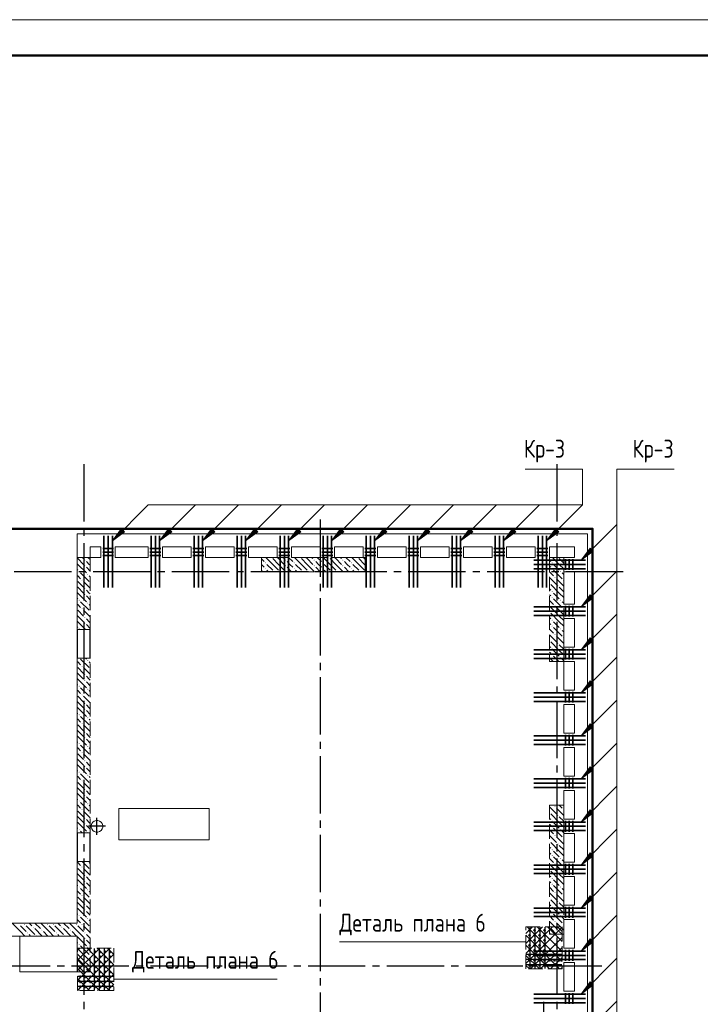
# Model space of a CAD drawing. Header units: millimetres. Extents: x 0 to 61017, y 0 to 42000.
# Tile 16 of 16: x 41787 to 51284, y 28267 to 42000. Entities that reach past the tile are written whole.
import ezdxf

# ---------------------------------------------------------------- set-up
doc = ezdxf.new("R2010")
doc.units = ezdxf.units.MM
doc.linetypes.add('______2', pattern=[270, 200, -70])
doc.linetypes.add('______5', pattern=[1100, 800, -100, 100, -100])
for name, color, linetype, lineweight, true_color in [('S1 Стержни арматуры фон', 7, '______2', 13, 0xa0a0a0), ('Вспомогательная арматура', 7, 'Continuous', 18, 0x656565), ('Поперечная арматура', 7, 'Continuous', 18, 0x5a2814), ('Поперечное армирование AW фон', 7, '______2', 13, 0xa0a0a0)]:
    doc.layers.add(name, color=color, linetype=linetype, lineweight=lineweight, true_color=true_color)
for name, color, linetype, lineweight in [('Standard', 7, 'Continuous', 25), ('ЖБ Перекрытие верхний уровень', 7, 'Continuous', 35), ('ЖБ Пилон', 7, 'Continuous', 35), ('ЖБ Стена верхний уровень', 7, 'Continuous', 35), ('Макрос окна_ макрос двери', 7, 'Continuous', 18), ('Оси', 40, '______5', 18), ('Позиционная метка номер позиции', 7, 'Continuous', 13), ('Примечания', 7, 'Continuous', 25)]:
    doc.layers.add(name, color=color, linetype=linetype, lineweight=lineweight)
doc.styles.add('GOST 2.304-81', font='txt')

msp = doc.modelspace()

# ---------------------------------------------------------------- hatches: boundary and pattern name
at = {"layer": 'ЖБ Пилон', "linetype": 'Continuous', "lineweight": 18, "transparency": 33554687}
for points in [[(45300, 34500), (45297, 34497), (45294, 34500)], [(45490, 34463), (45497, 34470), (45503, 34463), (45497, 34457)], [(45700, 34500), (45697, 34497), (45694, 34500)], [(45890, 34463), (45897, 34470), (45903, 34463), (45897, 34457)], [(46100, 34500), (46097, 34497), (46094, 34500)], [(46290, 34463), (46297, 34470), (46303, 34463), (46297, 34457)], [(46500, 34500), (46497, 34497), (46494, 34500)], [(49300, 34500), (49297, 34497), (49294, 34500)], [(45210, 34423), (45217, 34430), (45223, 34423), (45217, 34417)], [(45210, 34343), (45217, 34350), (45223, 34343), (45217, 34337)], [(45490, 34383), (45497, 34390), (45503, 34383), (45497, 34377)], [(45610, 34423), (45617, 34430), (45623, 34423), (45617, 34417)], [(45610, 34343), (45617, 34350), (45623, 34343), (45617, 34337)], [(45890, 34383), (45897, 34390), (45903, 34383), (45897, 34377)], [(46010, 34423), (46017, 34430), (46023, 34423), (46017, 34417)], [(46010, 34343), (46017, 34350), (46023, 34343), (46017, 34337)], [(46290, 34383), (46297, 34390), (46303, 34383), (46297, 34377)], [(46410, 34423), (46417, 34430), (46423, 34423), (46417, 34417)], [(46410, 34343), (46417, 34350), (46423, 34343), (46417, 34337)], [(49210, 34423), (49217, 34430), (49223, 34423), (49217, 34417)], [(49210, 34343), (49217, 34350), (49223, 34343), (49217, 34337)], [(45330, 34303), (45337, 34310), (45343, 34303), (45340, 34300), (45334, 34300)], [(45410, 34303), (45417, 34310), (45423, 34303), (45420, 34300), (45414, 34300)], [(45730, 34303), (45737, 34310), (45743, 34303), (45740, 34300), (45734, 34300)], [(45810, 34303), (45817, 34310), (45823, 34303), (45820, 34300), (45814, 34300)], [(46130, 34303), (46137, 34310), (46143, 34303), (46140, 34300), (46134, 34300)], [(46210, 34303), (46217, 34310), (46223, 34303), (46220, 34300), (46214, 34300)], [(46530, 34303), (46537, 34310), (46543, 34303), (46540, 34300), (46534, 34300)], [(49250, 34223), (49257, 34230), (49263, 34223), (49257, 34217)], [(49330, 34303), (49337, 34310), (49343, 34303), (49337, 34297)], [(49180, 34147), (49183, 34143), (49180, 34140)], [(49290, 34103), (49297, 34110), (49303, 34103), (49297, 34097)], [(49370, 34183), (49377, 34190), (49380, 34187), (49380, 34180), (49377, 34177)], [(49210, 34023), (49217, 34030), (49223, 34023), (49217, 34017)], [(49210, 33943), (49217, 33950), (49223, 33943), (49217, 33937)], [(49250, 33823), (49257, 33830), (49263, 33823), (49257, 33817)], [(49330, 33903), (49337, 33910), (49343, 33903), (49337, 33897)], [(49370, 33783), (49377, 33790), (49380, 33787), (49380, 33780), (49377, 33777)], [(49180, 33747), (49183, 33743), (49180, 33740)], [(49290, 33703), (49297, 33710), (49303, 33703), (49297, 33697)], [(49210, 33623), (49217, 33630), (49223, 33623), (49217, 33617)], [(49210, 33543), (49217, 33550), (49223, 33543), (49217, 33537)], [(49330, 33503), (49337, 33510), (49343, 33503), (49337, 33497)], [(49250, 33423), (49257, 33430), (49263, 33423), (49257, 33417)], [(49370, 33383), (49377, 33390), (49380, 33387), (49380, 33380), (49377, 33377)], [(49180, 33347), (49183, 33343), (49180, 33340)], [(49290, 33303), (49297, 33310), (49303, 33303), (49297, 33297)], [(49210, 33223), (49217, 33230), (49223, 33223), (49217, 33217)], [(49210, 33143), (49217, 33150), (49223, 33143), (49217, 33137)], [(49330, 33103), (49337, 33110), (49343, 33103), (49337, 33097)], [(49180, 30947), (49183, 30943), (49180, 30940)], [(49250, 31023), (49257, 31030), (49263, 31023), (49257, 31017)], [(49290, 30903), (49297, 30910), (49303, 30903), (49297, 30897)], [(49370, 30983), (49377, 30990), (49380, 30987), (49380, 30980), (49377, 30977)], [(49210, 30823), (49217, 30830), (49223, 30823), (49217, 30817)], [(49210, 30743), (49217, 30750), (49223, 30743), (49217, 30737)], [(49250, 30623), (49257, 30630), (49263, 30623), (49257, 30617)], [(49330, 30703), (49337, 30710), (49343, 30703), (49337, 30697)], [(49180, 30547), (49183, 30543), (49180, 30540)], [(49290, 30503), (49297, 30510), (49303, 30503), (49297, 30497)], [(49370, 30583), (49377, 30590), (49380, 30587), (49380, 30580), (49377, 30577)], [(49210, 30423), (49217, 30430), (49223, 30423), (49217, 30417)], [(49210, 30343), (49217, 30350), (49223, 30343), (49217, 30337)], [(49250, 30223), (49257, 30230), (49263, 30223), (49257, 30217)], [(49330, 30303), (49337, 30310), (49343, 30303), (49337, 30297)], [(49180, 30147), (49183, 30143), (49180, 30140)], [(49290, 30103), (49297, 30110), (49303, 30103), (49297, 30097)], [(49370, 30183), (49377, 30190), (49380, 30187), (49380, 30180), (49377, 30177)], [(49210, 30023), (49217, 30030), (49223, 30023), (49217, 30017)], [(49210, 29943), (49217, 29950), (49223, 29943), (49217, 29937)], [(49250, 29823), (49257, 29830), (49263, 29823), (49257, 29817)], [(49330, 29903), (49337, 29910), (49343, 29903), (49337, 29897)], [(49180, 29747), (49183, 29743), (49180, 29740)], [(49290, 29703), (49297, 29710), (49303, 29703), (49297, 29697)], [(49370, 29783), (49377, 29790), (49380, 29787), (49380, 29780), (49377, 29777)], [(49210, 29623), (49217, 29630), (49223, 29623), (49217, 29617)], [(49210, 29543), (49217, 29550), (49223, 29543), (49217, 29537)], [(49250, 29423), (49257, 29430), (49263, 29423), (49257, 29417)], [(49330, 29503), (49337, 29510), (49343, 29503), (49337, 29497)], [(49370, 29383), (49377, 29390), (49380, 29387), (49380, 29380), (49377, 29377)], [(49180, 29347), (49183, 29343), (49180, 29340)], [(49290, 29303), (49297, 29310), (49303, 29303), (49297, 29297)]]:
    msp.add_hatch(color=7, dxfattribs=at).paths.add_polyline_path(points, flags=16)
at = {"layer": 'ЖБ Стена верхний уровень', "linetype": 'Continuous', "lineweight": 18, "transparency": 33554687}
for points in [[(42690, 34463), (42697, 34470), (42703, 34463), (42697, 34457)], [(42690, 34383), (42697, 34390), (42703, 34383), (42697, 34377)], [(42610, 34303), (42617, 34310), (42623, 34303), (42617, 34297)], [(42730, 34263), (42737, 34270), (42743, 34263), (42737, 34257)], [(42650, 34183), (42657, 34190), (42663, 34183), (42657, 34177)], [(42690, 34063), (42697, 34070), (42703, 34063), (42697, 34057)], [(42690, 33983), (42697, 33990), (42703, 33983), (42697, 33977)], [(42610, 33903), (42617, 33910), (42623, 33903), (42617, 33897)], [(42650, 33783), (42657, 33790), (42663, 33783), (42657, 33777)], [(42730, 33863), (42737, 33870), (42743, 33863), (42737, 33857)], [(42690, 33663), (42697, 33670), (42703, 33663), (42697, 33657)], [(42610, 33503), (42617, 33510), (42623, 33503), (42617, 33497)], [(42690, 33583), (42697, 33590), (42703, 33583), (42697, 33577)], [(42650, 32983), (42657, 32990), (42663, 32983), (42657, 32977)], [(42730, 33063), (42737, 33070), (42743, 33063), (42737, 33057)], [(42690, 32863), (42697, 32870), (42703, 32863), (42697, 32857)], [(42610, 32703), (42617, 32710), (42623, 32703), (42617, 32697)], [(42690, 32783), (42697, 32790), (42703, 32783), (42697, 32777)], [(42650, 32583), (42657, 32590), (42663, 32583), (42657, 32577)], [(42730, 32663), (42737, 32670), (42743, 32663), (42737, 32657)], [(42690, 32463), (42697, 32470), (42703, 32463), (42697, 32457)], [(42610, 32303), (42617, 32310), (42623, 32303), (42617, 32297)], [(42690, 32383), (42697, 32390), (42703, 32383), (42697, 32377)], [(42650, 32183), (42657, 32190), (42663, 32183), (42657, 32177)], [(42730, 32263), (42737, 32270), (42743, 32263), (42737, 32257)], [(42690, 32063), (42697, 32070), (42703, 32063), (42697, 32057)], [(42610, 31903), (42617, 31910), (42623, 31903), (42617, 31897)], [(42690, 31983), (42697, 31990), (42703, 31983), (42697, 31977)], [(42730, 31863), (42737, 31870), (42743, 31863), (42737, 31857)], [(42650, 31783), (42657, 31790), (42663, 31783), (42657, 31777)], [(42690, 31663), (42697, 31670), (42703, 31663), (42697, 31657)], [(42690, 31583), (42697, 31590), (42703, 31583), (42697, 31577)], [(42610, 31503), (42617, 31510), (42623, 31503), (42617, 31497)], [(42730, 31463), (42737, 31470), (42743, 31463), (42737, 31457)], [(42650, 31383), (42657, 31390), (42663, 31383), (42657, 31377)], [(42690, 31263), (42697, 31270), (42703, 31263), (42697, 31257)], [(42690, 31183), (42697, 31190), (42703, 31183), (42697, 31177)], [(42610, 31103), (42617, 31110), (42623, 31103), (42617, 31097)], [(42730, 31063), (42737, 31070), (42743, 31063), (42737, 31057)], [(42650, 30983), (42657, 30990), (42663, 30983), (42657, 30977)], [(42690, 30863), (42697, 30870), (42703, 30863), (42697, 30857)], [(42690, 30783), (42697, 30790), (42703, 30783), (42697, 30777)], [(42610, 30703), (42617, 30710), (42623, 30703), (42617, 30697)], [(42730, 30663), (42737, 30670), (42743, 30663), (42740, 30660), (42734, 30660)], [(42740, 30260), (42737, 30257), (42734, 30260)], [(42650, 30183), (42657, 30190), (42663, 30183), (42657, 30177)], [(42690, 30063), (42697, 30070), (42703, 30063), (42697, 30057)], [(42690, 29983), (42697, 29990), (42703, 29983), (42697, 29977)], [(42610, 29903), (42617, 29910), (42623, 29903), (42617, 29897)], [(42730, 29863), (42737, 29870), (42743, 29863), (42737, 29857)], [(42650, 29783), (42657, 29790), (42663, 29783), (42657, 29777)], [(42690, 29663), (42697, 29670), (42703, 29663), (42697, 29657)], [(42690, 29583), (42697, 29590), (42703, 29583), (42697, 29577)], [(41850, 29383), (41857, 29390), (41863, 29383), (41857, 29377)], [(42170, 29383), (42177, 29390), (42183, 29383), (42177, 29377)], [(42250, 29383), (42257, 29390), (42263, 29383), (42257, 29377)], [(42570, 29383), (42577, 29390), (42583, 29383), (42577, 29377)], [(42610, 29503), (42617, 29510), (42623, 29503), (42617, 29497)], [(42650, 29383), (42657, 29390), (42663, 29383), (42657, 29377)], [(42730, 29463), (42737, 29470), (42743, 29463), (42737, 29457)], [(41890, 29263), (41897, 29270), (41903, 29263), (41897, 29257)], [(41970, 29343), (41977, 29350), (41983, 29343), (41977, 29337)], [(42090, 29303), (42097, 29310), (42103, 29303), (42097, 29297)], [(42290, 29263), (42297, 29270), (42303, 29263), (42297, 29257)], [(42370, 29343), (42377, 29350), (42383, 29343), (42377, 29337)], [(42490, 29303), (42497, 29310), (42503, 29303), (42497, 29297)], [(42690, 29263), (42697, 29270), (42703, 29263), (42697, 29257)], [(42010, 29223), (42017, 29230), (42023, 29223), (42020, 29220), (42014, 29220)], [(42410, 29223), (42417, 29230), (42423, 29223), (42420, 29220), (42414, 29220)], [(42690, 29183), (42697, 29190), (42703, 29183), (42697, 29177)], [(42610, 29103), (42617, 29110), (42623, 29103), (42617, 29097)], [(42650, 28983), (42657, 28990), (42663, 28983), (42657, 28977)], [(42730, 29063), (42737, 29070), (42743, 29063), (42737, 29057)], [(42690, 28863), (42697, 28870), (42703, 28863), (42697, 28857)], [(42690, 28783), (42697, 28790), (42703, 28783), (42697, 28777)]]:
    msp.add_hatch(color=7, dxfattribs=at).paths.add_polyline_path(points, flags=16)
at = {"layer": 'Позиционная метка номер позиции', "linetype": 'Continuous', "lineweight": 13, "transparency": 33554687}
for points in [[(43250, 34859), (43080, 34732), (43207, 34902)], [(43250, 34859), (43080, 34732), (43207, 34902)], [(43910, 34859), (43740, 34732), (43867, 34902)], [(44510, 34859), (44340, 34732), (44467, 34902)], [(45110, 34859), (44940, 34732), (45067, 34902)], [(45710, 34859), (45540, 34732), (45667, 34902)], [(46310, 34859), (46140, 34732), (46267, 34902)], [(46910, 34859), (46740, 34732), (46867, 34902)], [(47510, 34859), (47340, 34732), (47467, 34902)], [(48110, 34859), (47940, 34732), (48067, 34902)], [(48710, 34859), (48540, 34732), (48667, 34902)], [(49310, 34859), (49140, 34732), (49267, 34902)], [(49791, 34587), (49621, 34460), (49749, 34630)], [(49791, 33937), (49621, 33810), (49749, 33980)], [(49791, 33337), (49621, 33210), (49749, 33380)], [(49791, 32737), (49621, 32610), (49749, 32780)], [(49791, 32137), (49621, 32010), (49749, 32180)], [(49791, 31537), (49621, 31410), (49749, 31580)], [(49791, 30937), (49621, 30810), (49749, 30980)], [(49791, 30337), (49621, 30210), (49749, 30380)], [(49791, 29737), (49621, 29610), (49749, 29780)], [(49791, 29137), (49621, 29010), (49749, 29180)], [(49791, 28537), (49621, 28410), (49749, 28580)]]:
    msp.add_hatch(color=7, dxfattribs=at).paths.add_polyline_path(points, flags=16)

# ---------------------------------------------------------------- linework, layer by layer
at = {"layer": 'S1 Стержни арматуры фон', "color": 7, "linetype": 'Continuous', "lineweight": 35, "transparency": 33554687}
for p, q in [((42960, 34800), (42960, 34080)), ((43020, 34800), (43020, 34080)), ((43080, 34800), (43080, 34080)), ((43620, 34800), (43620, 34080)), ((43680, 34800), (43680, 34080)), ((43740, 34800), (43740, 34080)), ((44220, 34800), (44220, 34080)), ((44280, 34800), (44280, 34080)), ((44340, 34800), (44340, 34080)), ((44820, 34800), (44820, 34080)), ((44880, 34800), (44880, 34080)), ((44940, 34800), (44940, 34080)), ((45420, 34800), (45420, 34080)), ((45480, 34800), (45480, 34080)), ((45540, 34800), (45540, 34080)), ((46020, 34800), (46020, 34080)), ((46080, 34800), (46080, 34080)), ((46140, 34800), (46140, 34080)), ((46620, 34800), (46620, 34080)), ((46680, 34800), (46680, 34080)), ((46740, 34800), (46740, 34080)), ((47220, 34800), (47220, 34080)), ((47280, 34800), (47280, 34080)), ((47340, 34800), (47340, 34080)), ((47820, 34800), (47820, 34080)), ((47880, 34800), (47880, 34080)), ((47940, 34800), (47940, 34080)), ((48420, 34800), (48420, 34080)), ((48480, 34800), (48480, 34080)), ((48540, 34800), (48540, 34080)), ((49020, 34800), (49020, 34080)), ((49080, 34800), (49080, 34080)), ((49140, 34800), (49140, 34080)), ((49680, 34460), (48960, 34460)), ((49680, 34400), (48960, 34400)), ((49680, 34340), (48960, 34340)), ((49680, 33810), (48960, 33810)), ((49680, 33750), (48960, 33750)), ((49680, 33690), (48960, 33690)), ((49680, 33210), (48960, 33210)), ((49680, 33150), (48960, 33150)), ((49680, 33090), (48960, 33090)), ((49680, 32610), (48960, 32610)), ((49680, 32550), (48960, 32550)), ((49680, 32490), (48960, 32490)), ((49680, 32010), (48960, 32010)), ((49680, 31950), (48960, 31950)), ((49680, 31890), (48960, 31890)), ((49680, 31410), (48960, 31410)), ((49680, 31350), (48960, 31350)), ((49680, 31290), (48960, 31290)), ((49680, 30810), (48960, 30810)), ((49680, 30750), (48960, 30750)), ((49680, 30690), (48960, 30690)), ((49680, 30210), (48960, 30210)), ((49680, 30150), (48960, 30150)), ((49680, 30090), (48960, 30090)), ((49680, 29610), (48960, 29610)), ((49680, 29550), (48960, 29550)), ((49680, 29490), (48960, 29490)), ((49680, 29010), (48960, 29010)), ((49680, 28950), (48960, 28950)), ((49680, 28890), (48960, 28890)), ((49680, 28410), (48960, 28410)), ((49680, 28350), (48960, 28350)), ((49680, 28290), (48960, 28290))]:
    msp.add_line(p, q, dxfattribs=at)
at = {"layer": 'Standard', "color": 8, "linetype": '______5', "lineweight": -3, "transparency": 33554687}
for p, q in [((42865, 30630), (42865, 30870)), ((42985, 30750), (42745, 30750)), ((49100, 28060), (49100, 28300))]:
    msp.add_line(p, q, dxfattribs=at)
at = {"layer": 'Standard', "color": 7, "linetype": 'Continuous', "lineweight": 13, "transparency": 33554687}
msp.add_lwpolyline([(0, 0), (59400, 0), (59400, 42000), (0, 42000), (0, 0)], close=True, dxfattribs=at)
at = {"layer": 'Standard', "color": 7, "linetype": 'Continuous', "lineweight": 50, "transparency": 33554687}
msp.add_lwpolyline([(2000, 41500), (58900, 41500), (58900, 500), (2000, 500), (2000, 41500)], close=True, dxfattribs=at)
at = {"layer": 'Standard', "color": 254, "linetype": 'Continuous', "lineweight": 50, "true_color": 0xc4c4ff, "transparency": 33554687}
msp.add_lwpolyline([(7025, 19800), (49780, 19800), (49780, 34900), (7025, 34900), (7025, 19800)], dxfattribs=at)
at = {"layer": 'Вспомогательная арматура', "color": 7, "linetype": 'Continuous', "lineweight": 25, "transparency": 33554687}
for p, q in [((48910, 28765), (48910, 29345)), ((48980, 28765), (48980, 29345)), ((49050, 28765), (49050, 29345)), ((49120, 28765), (49120, 29345)), ((42830, 28465), (42830, 29045)), ((42900, 28465), (42900, 29045)), ((42970, 28465), (42970, 29045)), ((43040, 28465), (43040, 29045)), ((49350, 28960), (48855, 28960)), ((49350, 28890), (48855, 28890)), ((49350, 28820), (48855, 28820)), ((42600, 28660), (43095, 28660)), ((42600, 28590), (43095, 28590)), ((42600, 28520), (43095, 28520))]:
    msp.add_line(p, q, dxfattribs=at)
at = {"layer": 'ЖБ Перекрытие верхний уровень', "color": 7, "linetype": 'Continuous', "lineweight": 18, "transparency": 33554687}
for p, q in [((49710, 34830), (42590, 34830)), ((42590, 34830), (42590, 29400)), ((49710, 19870), (49710, 34830)), ((42770, 34500), (42770, 34650)), ((42770, 34650), (42920, 34650)), ((42920, 34650), (42920, 34500)), ((43120, 34500), (43120, 34650)), ((43120, 34650), (43580, 34650)), ((43580, 34650), (43580, 34500)), ((43780, 34500), (43780, 34650)), ((43780, 34650), (44180, 34650)), ((44180, 34650), (44180, 34500)), ((44380, 34500), (44380, 34650)), ((44380, 34650), (44780, 34650)), ((44780, 34650), (44780, 34500)), ((44980, 34500), (44980, 34650)), ((44980, 34650), (45380, 34650)), ((45380, 34650), (45380, 34500)), ((45580, 34500), (45580, 34650)), ((45580, 34650), (45980, 34650)), ((45980, 34650), (45980, 34500)), ((46180, 34500), (46180, 34650)), ((46180, 34650), (46580, 34650)), ((46580, 34650), (46580, 34500)), ((46780, 34500), (46780, 34650)), ((46780, 34650), (47180, 34650)), ((47180, 34650), (47180, 34500)), ((47380, 34500), (47380, 34650)), ((47380, 34650), (47780, 34650)), ((47780, 34650), (47780, 34500)), ((47980, 34500), (47980, 34650)), ((47980, 34650), (48380, 34650)), ((48380, 34650), (48380, 34500)), ((48580, 34500), (48580, 34650)), ((48580, 34650), (48980, 34650)), ((48980, 34650), (48980, 34500)), ((49180, 34500), (49180, 34650)), ((49180, 34650), (49530, 34650)), ((49530, 34650), (49530, 34500)), ((42920, 34500), (42770, 34500)), ((43580, 34500), (43120, 34500)), ((44180, 34500), (43780, 34500)), ((44780, 34500), (44380, 34500)), ((45380, 34500), (44980, 34500)), ((45980, 34500), (45580, 34500)), ((46580, 34500), (46180, 34500)), ((47180, 34500), (46780, 34500)), ((47780, 34500), (47380, 34500)), ((48380, 34500), (47980, 34500)), ((48980, 34500), (48580, 34500)), ((49530, 34500), (49180, 34500)), ((49380, 33850), (49380, 34300)), ((49380, 34300), (49530, 34300)), ((49530, 34300), (49530, 33850)), ((49530, 33850), (49380, 33850)), ((49380, 33250), (49380, 33650)), ((49380, 33650), (49530, 33650)), ((49530, 33650), (49530, 33250)), ((49530, 33250), (49380, 33250)), ((49380, 32650), (49380, 33050)), ((49380, 33050), (49530, 33050)), ((49530, 33050), (49530, 32650)), ((49530, 32650), (49380, 32650)), ((49380, 32050), (49380, 32450)), ((49380, 32450), (49530, 32450)), ((49530, 32450), (49530, 32050)), ((49530, 32050), (49380, 32050)), ((49380, 31450), (49380, 31850)), ((49380, 31850), (49530, 31850)), ((49530, 31850), (49530, 31450)), ((49530, 31450), (49380, 31450)), ((49380, 30850), (49380, 31250)), ((49380, 31250), (49530, 31250)), ((49530, 31250), (49530, 30850)), ((44430, 31000), (43170, 31000)), ((43170, 31000), (43170, 30560)), ((44430, 30560), (44430, 31000)), ((42793, 30787), (42785, 30763)), ((42785, 30763), (42785, 30737)), ((42808, 30807), (42793, 30787)), ((42828, 30822), (42808, 30807)), ((42852, 30830), (42828, 30822)), ((42878, 30830), (42852, 30830)), ((42902, 30822), (42878, 30830)), ((42922, 30807), (42902, 30822)), ((42937, 30787), (42922, 30807)), ((42945, 30763), (42937, 30787)), ((42945, 30737), (42945, 30763)), ((49530, 30850), (49380, 30850)), ((42785, 30737), (42793, 30713)), ((42793, 30713), (42808, 30693)), ((42808, 30693), (42828, 30678)), ((42828, 30678), (42852, 30670)), ((42852, 30670), (42878, 30670)), ((42878, 30670), (42902, 30678)), ((42902, 30678), (42922, 30693)), ((42922, 30693), (42937, 30713)), ((42937, 30713), (42945, 30737)), ((49380, 30250), (49380, 30650)), ((49380, 30650), (49530, 30650)), ((49530, 30650), (49530, 30250)), ((43170, 30560), (44430, 30560)), ((49530, 30250), (49380, 30250)), ((49380, 29650), (49380, 30050)), ((49380, 30050), (49530, 30050)), ((49530, 30050), (49530, 29650)), ((49530, 29650), (49380, 29650)), ((42590, 29400), (39880, 29400)), ((49380, 29050), (49380, 29450)), ((49380, 29450), (49530, 29450)), ((49530, 29450), (49530, 29050)), ((42590, 29220), (41790, 29220)), ((41790, 29220), (41790, 28720)), ((42590, 28720), (42590, 29220)), ((49530, 29050), (49380, 29050)), ((49380, 28450), (49380, 28850)), ((49380, 28850), (49530, 28850)), ((49530, 28850), (49530, 28450)), ((41790, 28720), (42590, 28720)), ((49530, 28450), (49380, 28450))]:
    msp.add_line(p, q, dxfattribs=at)
at = {"layer": 'ЖБ Пилон', "color": 253, "linetype": '______2', "lineweight": 13, "true_color": 0xa0a0a0, "transparency": 33554687}
for p, q in [((46610, 34500), (45160, 34500)), ((45160, 34500), (45160, 34300)), ((46610, 34300), (46610, 34500)), ((49380, 34500), (49180, 34500)), ((49180, 34500), (49180, 33050)), ((49380, 33050), (49380, 34500)), ((45160, 34300), (46610, 34300)), ((49180, 33050), (49380, 33050)), ((49180, 31045), (49180, 29245)), ((49380, 31045), (49180, 31045)), ((49380, 29245), (49380, 31045)), ((49180, 29245), (49380, 29245))]:
    msp.add_line(p, q, dxfattribs=at)
at = {"layer": 'ЖБ Пилон', "color": 9, "linetype": 'Continuous', "lineweight": 18, "true_color": 0xc7c7c7, "transparency": 33554687}
for p, q in [((45160, 34480), (45197, 34443)), ((45317, 34403), (45220, 34500)), ((45317, 34483), (45397, 34403)), ((45397, 34483), (45380, 34500)), ((45397, 34483), (45477, 34403)), ((45460, 34500), (45477, 34483)), ((45540, 34500), (45597, 34443)), ((45717, 34403), (45620, 34500)), ((45717, 34483), (45797, 34403)), ((45797, 34483), (45780, 34500)), ((45797, 34483), (45877, 34403)), ((45860, 34500), (45877, 34483)), ((45940, 34500), (45997, 34443)), ((46117, 34403), (46020, 34500)), ((46117, 34483), (46197, 34403)), ((46197, 34483), (46180, 34500)), ((46197, 34483), (46277, 34403)), ((46260, 34500), (46277, 34483)), ((46340, 34500), (46397, 34443)), ((46517, 34403), (46420, 34500)), ((46517, 34483), (46597, 34403)), ((46597, 34483), (46580, 34500)), ((46597, 34483), (46610, 34470)), ((49317, 34403), (49220, 34500)), ((49317, 34483), (49380, 34420)), ((45197, 34363), (45160, 34400)), ((45237, 34403), (45317, 34323)), ((45317, 34403), (45397, 34323)), ((45397, 34403), (45500, 34300)), ((45557, 34403), (45517, 34443)), ((45517, 34363), (45580, 34300)), ((45597, 34363), (45557, 34403)), ((45637, 34403), (45717, 34323)), ((45717, 34403), (45797, 34323)), ((45797, 34403), (45900, 34300)), ((45957, 34403), (45917, 34443)), ((45917, 34363), (45980, 34300)), ((45997, 34363), (45957, 34403)), ((46037, 34403), (46117, 34323)), ((46117, 34403), (46197, 34323)), ((46197, 34403), (46300, 34300)), ((46357, 34403), (46317, 34443)), ((46317, 34363), (46380, 34300)), ((46397, 34363), (46357, 34403)), ((46437, 34403), (46517, 34323)), ((46517, 34403), (46597, 34323)), ((46597, 34403), (46610, 34390)), ((49180, 34460), (49197, 34443)), ((49197, 34363), (49180, 34380)), ((49237, 34403), (49317, 34323)), ((49317, 34403), (49380, 34340)), ((45160, 34320), (45180, 34300)), ((45237, 34323), (45260, 34300)), ((45637, 34323), (45660, 34300)), ((46037, 34323), (46060, 34300)), ((46437, 34323), (46460, 34300)), ((49180, 34300), (49237, 34243)), ((49180, 34220), (49277, 34123)), ((49237, 34323), (49357, 34203)), ((49380, 34100), (49277, 34203)), ((49380, 34260), (49357, 34283)), ((49180, 34060), (49197, 34043)), ((49317, 34003), (49197, 34123)), ((49317, 34083), (49380, 34020)), ((49197, 33963), (49180, 33980)), ((49237, 34003), (49317, 33923)), ((49237, 33923), (49357, 33803)), ((49317, 34003), (49380, 33940)), ((49180, 33900), (49237, 33843)), ((49180, 33820), (49277, 33723)), ((49380, 33700), (49277, 33803)), ((49380, 33860), (49357, 33883)), ((49180, 33660), (49197, 33643)), ((49317, 33603), (49197, 33723)), ((49317, 33683), (49380, 33620)), ((49197, 33563), (49180, 33580)), ((49237, 33603), (49317, 33523)), ((49237, 33523), (49357, 33403)), ((49317, 33603), (49380, 33540)), ((49180, 33500), (49237, 33443)), ((49180, 33420), (49277, 33323)), ((49380, 33300), (49277, 33403)), ((49380, 33460), (49357, 33483)), ((49180, 33260), (49197, 33243)), ((49317, 33203), (49197, 33323)), ((49317, 33283), (49380, 33220)), ((49197, 33163), (49180, 33180)), ((49180, 33100), (49230, 33050)), ((49237, 33203), (49317, 33123)), ((49237, 33123), (49310, 33050)), ((49317, 33203), (49380, 33140)), ((49380, 33060), (49357, 33083)), ((49235, 31045), (49237, 31043)), ((49315, 31045), (49357, 31003)), ((49180, 31020), (49277, 30923)), ((49317, 30803), (49197, 30923)), ((49380, 30900), (49277, 31003)), ((49180, 30860), (49197, 30843)), ((49197, 30763), (49180, 30780)), ((49237, 30803), (49317, 30723)), ((49317, 30883), (49380, 30820)), ((49317, 30803), (49380, 30740)), ((49180, 30700), (49237, 30643)), ((49237, 30723), (49357, 30603)), ((49380, 30660), (49357, 30683)), ((49180, 30620), (49277, 30523)), ((49317, 30403), (49197, 30523)), ((49380, 30500), (49277, 30603)), ((49180, 30460), (49197, 30443)), ((49197, 30363), (49180, 30380)), ((49237, 30403), (49317, 30323)), ((49317, 30483), (49380, 30420)), ((49317, 30403), (49380, 30340)), ((49180, 30300), (49237, 30243)), ((49180, 30220), (49277, 30123)), ((49237, 30323), (49357, 30203)), ((49380, 30260), (49357, 30283)), ((49317, 30003), (49197, 30123)), ((49380, 30100), (49277, 30203)), ((49317, 30083), (49380, 30020)), ((49180, 30060), (49197, 30043)), ((49197, 29963), (49180, 29980)), ((49237, 30003), (49317, 29923)), ((49317, 30003), (49380, 29940)), ((49180, 29900), (49237, 29843)), ((49180, 29820), (49277, 29723)), ((49237, 29923), (49357, 29803)), ((49380, 29700), (49277, 29803)), ((49380, 29860), (49357, 29883)), ((49317, 29603), (49197, 29723)), ((49317, 29683), (49380, 29620)), ((49180, 29660), (49197, 29643)), ((49197, 29563), (49180, 29580)), ((49237, 29603), (49317, 29523)), ((49317, 29603), (49380, 29540)), ((49180, 29500), (49237, 29443)), ((49180, 29420), (49277, 29323)), ((49237, 29523), (49357, 29403)), ((49380, 29300), (49277, 29403)), ((49380, 29460), (49357, 29483)), ((49180, 29260), (49195, 29245)), ((49275, 29245), (49197, 29323)), ((49317, 29283), (49355, 29245))]:
    msp.add_line(p, q, dxfattribs=at)
at = {"layer": 'ЖБ Стена верхний уровень', "color": 251, "linetype": '______2', "lineweight": 13, "true_color": 0x656565, "transparency": 33554687}
for p, q in [((42770, 34500), (42590, 34500)), ((42590, 34500), (42590, 33495)), ((42770, 33495), (42770, 34500)), ((42770, 33495), (42590, 33495)), ((42770, 33495), (42590, 33495)), ((42590, 33095), (42770, 33095)), ((42590, 33095), (42770, 33095)), ((42590, 33095), (42590, 30660)), ((42770, 30660), (42770, 33095)), ((42770, 30660), (42590, 30660)), ((42590, 30260), (42770, 30260)), ((42590, 30260), (42590, 29400)), ((42770, 28720), (42770, 30260)), ((42590, 29400), (41295, 29400)), ((40060, 29220), (42590, 29220)), ((42590, 29220), (42590, 28720)), ((42590, 28720), (42770, 28720))]:
    msp.add_line(p, q, dxfattribs=at)
at = {"layer": 'ЖБ Стена верхний уровень', "color": 9, "linetype": 'Continuous', "lineweight": 18, "true_color": 0xc7c7c7, "transparency": 33554687}
for p, q in [((42597, 34483), (42590, 34490)), ((42597, 34483), (42677, 34403)), ((42660, 34500), (42677, 34483)), ((42740, 34500), (42770, 34470)), ((42590, 34410), (42597, 34403)), ((42597, 34403), (42717, 34283)), ((42757, 34403), (42717, 34443)), ((42717, 34363), (42770, 34310)), ((42770, 34390), (42757, 34403)), ((42590, 34330), (42597, 34323)), ((42597, 34243), (42590, 34250)), ((42637, 34203), (42597, 34243)), ((42637, 34283), (42757, 34163)), ((42757, 34243), (42770, 34230)), ((42597, 34083), (42590, 34090)), ((42597, 34163), (42677, 34083)), ((42597, 34083), (42677, 34003)), ((42677, 34163), (42770, 34070)), ((42590, 34010), (42597, 34003)), ((42590, 33930), (42597, 33923)), ((42597, 34003), (42717, 33883)), ((42757, 34003), (42717, 34043)), ((42717, 33963), (42770, 33910)), ((42770, 33990), (42757, 34003)), ((42597, 33843), (42590, 33850)), ((42637, 33803), (42597, 33843)), ((42637, 33883), (42757, 33763)), ((42757, 33843), (42770, 33830)), ((42597, 33683), (42590, 33690)), ((42597, 33763), (42677, 33683)), ((42597, 33683), (42677, 33603)), ((42677, 33763), (42770, 33670)), ((42590, 33610), (42597, 33603)), ((42590, 33530), (42597, 33523)), ((42597, 33603), (42705, 33495)), ((42757, 33603), (42717, 33643)), ((42717, 33563), (42770, 33510)), ((42770, 33590), (42757, 33603)), ((42597, 33043), (42590, 33050)), ((42637, 33003), (42597, 33043)), ((42597, 32963), (42677, 32883)), ((42637, 33083), (42757, 32963)), ((42705, 33095), (42717, 33083)), ((42597, 32883), (42590, 32890)), ((42597, 32883), (42677, 32803)), ((42757, 32803), (42717, 32843)), ((42590, 32810), (42597, 32803)), ((42590, 32730), (42597, 32723)), ((42597, 32803), (42717, 32683)), ((42597, 32643), (42590, 32650)), ((42637, 32603), (42597, 32643)), ((42597, 32563), (42677, 32483)), ((42637, 32683), (42757, 32563)), ((42597, 32483), (42590, 32490)), ((42590, 32410), (42597, 32403)), ((42597, 32483), (42677, 32403)), ((42757, 32403), (42717, 32443)), ((42590, 32330), (42597, 32323)), ((42597, 32403), (42717, 32283)), ((42637, 32283), (42757, 32163)), ((42597, 32243), (42590, 32250)), ((42637, 32203), (42597, 32243)), ((42597, 32163), (42677, 32083)), ((42597, 32083), (42590, 32090)), ((42590, 32010), (42597, 32003)), ((42597, 32083), (42677, 32003)), ((42597, 32003), (42717, 31883)), ((42757, 32003), (42717, 32043)), ((42590, 31930), (42597, 31923)), ((42637, 31883), (42757, 31763)), ((42597, 31843), (42590, 31850)), ((42637, 31803), (42597, 31843)), ((42597, 31763), (42677, 31683)), ((42597, 31683), (42590, 31690)), ((42590, 31610), (42597, 31603)), ((42597, 31683), (42677, 31603)), ((42597, 31603), (42717, 31483)), ((42757, 31603), (42717, 31643)), ((42590, 31530), (42597, 31523)), ((42597, 31443), (42590, 31450)), ((42637, 31483), (42757, 31363)), ((42637, 31403), (42597, 31443)), ((42597, 31363), (42677, 31283)), ((42597, 31283), (42590, 31290)), ((42590, 31210), (42597, 31203)), ((42597, 31283), (42677, 31203)), ((42597, 31203), (42717, 31083)), ((42757, 31203), (42717, 31243)), ((42590, 31130), (42597, 31123)), ((42597, 31043), (42590, 31050)), ((42637, 31003), (42597, 31043)), ((42637, 31083), (42757, 30963)), ((42597, 30963), (42677, 30883)), ((42597, 30883), (42590, 30890)), ((42590, 30810), (42597, 30803)), ((42597, 30883), (42677, 30803)), ((42597, 30803), (42717, 30683)), ((42757, 30803), (42717, 30843)), ((42590, 30730), (42597, 30723)), ((42637, 30683), (42660, 30660)), ((42597, 30243), (42590, 30250)), ((42637, 30203), (42597, 30243)), ((42660, 30260), (42757, 30163)), ((42597, 30083), (42590, 30090)), ((42597, 30163), (42677, 30083)), ((42597, 30083), (42677, 30003)), ((42590, 30010), (42597, 30003)), ((42597, 30003), (42717, 29883)), ((42757, 30003), (42717, 30043)), ((42590, 29930), (42597, 29923)), ((42597, 29843), (42590, 29850)), ((42637, 29803), (42597, 29843)), ((42637, 29883), (42757, 29763)), ((42597, 29683), (42590, 29690)), ((42597, 29763), (42677, 29683)), ((42597, 29683), (42677, 29603)), ((42590, 29610), (42597, 29603)), ((42590, 29530), (42597, 29523)), ((42597, 29603), (42717, 29483)), ((42757, 29603), (42717, 29643)), ((41797, 29283), (41680, 29400)), ((41920, 29400), (41957, 29363)), ((42000, 29400), (42077, 29323)), ((42197, 29283), (42080, 29400)), ((42320, 29400), (42357, 29363)), ((42400, 29400), (42477, 29323)), ((42590, 29290), (42480, 29400)), ((42597, 29443), (42590, 29450)), ((42637, 29403), (42597, 29443)), ((42637, 29483), (42757, 29363)), ((41797, 29363), (41877, 29283)), ((41797, 29283), (41860, 29220)), ((41877, 29363), (41997, 29243)), ((42100, 29220), (41997, 29323)), ((42117, 29283), (42180, 29220)), ((42197, 29363), (42277, 29283)), ((42197, 29283), (42260, 29220)), ((42277, 29363), (42397, 29243)), ((42500, 29220), (42397, 29323)), ((42517, 29283), (42580, 29220)), ((42597, 29283), (42590, 29290)), ((42597, 29363), (42677, 29283)), ((42597, 29283), (42677, 29203)), ((41940, 29220), (41917, 29243)), ((42340, 29220), (42317, 29243)), ((42590, 29210), (42597, 29203)), ((42590, 29130), (42597, 29123)), ((42597, 29203), (42717, 29083)), ((42757, 29203), (42717, 29243)), ((42597, 29043), (42590, 29050)), ((42637, 29003), (42597, 29043)), ((42637, 29083), (42757, 28963)), ((42597, 28883), (42590, 28890)), ((42597, 28963), (42677, 28883)), ((42597, 28883), (42677, 28803)), ((42757, 28803), (42717, 28843)), ((42590, 28810), (42597, 28803)), ((42590, 28730), (42597, 28723)), ((42597, 28803), (42680, 28720)), ((42717, 28763), (42760, 28720))]:
    msp.add_line(p, q, dxfattribs=at)
for points in [[(42677, 32963), (42770, 32870), (42770, 32870), (42770, 32870), (42770, 32870)], [(42757, 33043), (42770, 33030), (42770, 33030), (42770, 33030), (42770, 33030)], [(42717, 32763), (42770, 32710), (42770, 32710), (42770, 32710), (42770, 32710)], [(42770, 32790), (42770, 32790), (42770, 32790), (42770, 32790), (42757, 32803)], [(42677, 32563), (42770, 32470), (42770, 32470), (42770, 32470), (42770, 32470)], [(42757, 32643), (42770, 32630), (42770, 32630), (42770, 32630), (42770, 32630)], [(42717, 32363), (42770, 32310), (42770, 32310), (42770, 32310), (42770, 32310)], [(42770, 32390), (42770, 32390), (42770, 32390), (42770, 32390), (42757, 32403)], [(42677, 32163), (42770, 32070), (42770, 32070), (42770, 32070), (42770, 32070)], [(42757, 32243), (42770, 32230), (42770, 32230), (42770, 32230), (42770, 32230)], [(42770, 31990), (42770, 31990), (42770, 31990), (42770, 31990), (42757, 32003)], [(42717, 31963), (42770, 31910), (42770, 31910), (42770, 31910), (42770, 31910)], [(42677, 31763), (42770, 31670), (42770, 31670), (42770, 31670), (42770, 31670)], [(42757, 31843), (42770, 31830), (42770, 31830), (42770, 31830), (42770, 31830)], [(42770, 31590), (42770, 31590), (42770, 31590), (42770, 31590), (42757, 31603)], [(42717, 31563), (42770, 31510), (42770, 31510), (42770, 31510), (42770, 31510)], [(42677, 31363), (42770, 31270), (42770, 31270), (42770, 31270), (42770, 31270)], [(42757, 31443), (42770, 31430), (42770, 31430), (42770, 31430), (42770, 31430)], [(42770, 31190), (42770, 31190), (42770, 31190), (42770, 31190), (42757, 31203)], [(42717, 31163), (42770, 31110), (42770, 31110), (42770, 31110), (42770, 31110)], [(42757, 31043), (42770, 31030), (42770, 31030), (42770, 31030), (42770, 31030)], [(42677, 30963), (42770, 30870), (42770, 30870), (42770, 30870), (42770, 30870)], [(42717, 30763), (42770, 30710), (42770, 30710), (42770, 30710), (42770, 30710)], [(42770, 30790), (42770, 30790), (42770, 30790), (42770, 30790), (42757, 30803)], [(42757, 30243), (42770, 30230), (42770, 30230)], [(42677, 30163), (42770, 30070), (42770, 30070)], [(42717, 29963), (42770, 29910), (42770, 29910)], [(42770, 29990), (42770, 29990), (42757, 30003)], [(42757, 29843), (42770, 29830), (42770, 29830)], [(42677, 29763), (42770, 29670), (42770, 29670)], [(42717, 29563), (42770, 29510), (42770, 29510)], [(42770, 29590), (42770, 29590), (42757, 29603)], [(42757, 29443), (42770, 29430), (42770, 29430)], [(42677, 29363), (42770, 29270), (42770, 29270)], [(42717, 29163), (42770, 29110), (42770, 29110)], [(42770, 29190), (42770, 29190), (42757, 29203)], [(42757, 29043), (42770, 29030), (42770, 29030)], [(42677, 28963), (42770, 28870), (42770, 28870)], [(42770, 28790), (42770, 28790), (42757, 28803)]]:
    msp.add_lwpolyline(points, dxfattribs=at)
at = {"layer": 'Макрос окна_ макрос двери', "color": 7, "linetype": 'Continuous', "lineweight": -3, "transparency": 33554687}
for p, q in [((42590, 33495), (42590, 33095)), ((42590, 33495), (42590, 33095)), ((42770, 33095), (42770, 33495)), ((42770, 33095), (42770, 33495)), ((42590, 30660), (42590, 30260)), ((42770, 30260), (42770, 30660))]:
    msp.add_line(p, q, dxfattribs=at)
at = {"layer": 'Оси', "color": 8, "linetype": '______5', "lineweight": -3, "transparency": 33554687}
for p, q in [((42680, 35800), (42680, 16970)), ((49280, 35800), (49280, 16970)), ((45980, 35030), (45980, 16970)), ((50210, 34300), (4600, 34300)), ((50210, 34300), (4600, 34300)), ((49910, 28800), (4600, 28800))]:
    msp.add_line(p, q, dxfattribs=at)
at = {"layer": 'Позиционная метка номер позиции', "color": 7, "linetype": 'Continuous', "lineweight": 13, "transparency": 33554687}
for p, q in [((43080, 34732), (43580, 35232)), ((43740, 34732), (44240, 35232)), ((44340, 34732), (44840, 35232)), ((44940, 34732), (45440, 35232)), ((45540, 34732), (46040, 35232)), ((46140, 34732), (46640, 35232)), ((46740, 34732), (47240, 35232)), ((47340, 34732), (47840, 35232)), ((47940, 34732), (48440, 35232)), ((48540, 34732), (49040, 35232)), ((49140, 34732), (49640, 35232)), ((43080, 34732), (43207, 34902)), ((43080, 34732), (43207, 34902)), ((43207, 34902), (43250, 34859)), ((43207, 34902), (43250, 34859)), ((43228, 34880), (43239, 34891)), ((43228, 34880), (43239, 34891)), ((43740, 34732), (43867, 34902)), ((43867, 34902), (43910, 34859)), ((43888, 34880), (43899, 34891)), ((44340, 34732), (44467, 34902)), ((44467, 34902), (44510, 34859)), ((44488, 34880), (44499, 34891)), ((44940, 34732), (45067, 34902)), ((45067, 34902), (45110, 34859)), ((45088, 34880), (45099, 34891)), ((45540, 34732), (45667, 34902)), ((45667, 34902), (45710, 34859)), ((45688, 34880), (45699, 34891)), ((46140, 34732), (46267, 34902)), ((46267, 34902), (46310, 34859)), ((46288, 34880), (46299, 34891)), ((46740, 34732), (46867, 34902)), ((46867, 34902), (46910, 34859)), ((46888, 34880), (46899, 34891)), ((47340, 34732), (47467, 34902)), ((47467, 34902), (47510, 34859)), ((47488, 34880), (47499, 34891)), ((47940, 34732), (48067, 34902)), ((48067, 34902), (48110, 34859)), ((48088, 34880), (48099, 34891)), ((48540, 34732), (48667, 34902)), ((48667, 34902), (48710, 34859)), ((48688, 34880), (48699, 34891)), ((49140, 34732), (49267, 34902)), ((49267, 34902), (49310, 34859)), ((49288, 34880), (49299, 34891)), ((43250, 34859), (43080, 34732)), ((43250, 34859), (43080, 34732)), ((43910, 34859), (43740, 34732)), ((44510, 34859), (44340, 34732)), ((45110, 34859), (44940, 34732)), ((45710, 34859), (45540, 34732)), ((46310, 34859), (46140, 34732)), ((46910, 34859), (46740, 34732)), ((47510, 34859), (47340, 34732)), ((48110, 34859), (47940, 34732)), ((48710, 34859), (48540, 34732)), ((49310, 34859), (49140, 34732)), ((43080, 34732), (43080, 34732)), ((43080, 34732), (43080, 34732)), ((43080, 34732), (43080, 34732)), ((43080, 34732), (43080, 34732)), ((43080, 34732), (43080, 34732)), ((43080, 34732), (43080, 34732)), ((43740, 34732), (43740, 34732)), ((43740, 34732), (43740, 34732)), ((43740, 34732), (43740, 34732)), ((44340, 34732), (44340, 34732)), ((44340, 34732), (44340, 34732)), ((44340, 34732), (44340, 34732)), ((44940, 34732), (44940, 34732)), ((44940, 34732), (44940, 34732)), ((44940, 34732), (44940, 34732)), ((45540, 34732), (45540, 34732)), ((45540, 34732), (45540, 34732)), ((45540, 34732), (45540, 34732)), ((46140, 34732), (46140, 34732)), ((46140, 34732), (46140, 34732)), ((46140, 34732), (46140, 34732)), ((46740, 34732), (46740, 34732)), ((46740, 34732), (46740, 34732)), ((46740, 34732), (46740, 34732)), ((47340, 34732), (47340, 34732)), ((47340, 34732), (47340, 34732)), ((47340, 34732), (47340, 34732)), ((47940, 34732), (47940, 34732)), ((47940, 34732), (47940, 34732)), ((47940, 34732), (47940, 34732)), ((48540, 34732), (48540, 34732)), ((48540, 34732), (48540, 34732)), ((48540, 34732), (48540, 34732)), ((49140, 34732), (49140, 34732)), ((49140, 34732), (49140, 34732)), ((49140, 34732), (49140, 34732)), ((49621, 34460), (49749, 34630)), ((49749, 34630), (49791, 34587)), ((49770, 34608), (49781, 34619)), ((49791, 34587), (49621, 34460)), ((49621, 34460), (49621, 34460)), ((49621, 34460), (49621, 34460)), ((49621, 34460), (49621, 34460)), ((49621, 33810), (50121, 34310)), ((49621, 33810), (49749, 33980)), ((49791, 33937), (49621, 33810)), ((49749, 33980), (49791, 33937)), ((49770, 33958), (49781, 33969)), ((49621, 33810), (49621, 33810)), ((49621, 33810), (49621, 33810)), ((49621, 33810), (49621, 33810)), ((49621, 33210), (50121, 33710)), ((49621, 33210), (49749, 33380)), ((49749, 33380), (49791, 33337)), ((49791, 33337), (49621, 33210)), ((49770, 33358), (49781, 33369)), ((49621, 33210), (49621, 33210)), ((49621, 33210), (49621, 33210)), ((49621, 33210), (49621, 33210)), ((49621, 32610), (50121, 33110)), ((49621, 32610), (49749, 32780)), ((49791, 32737), (49621, 32610)), ((49749, 32780), (49791, 32737)), ((49770, 32758), (49781, 32769)), ((49621, 32610), (49621, 32610)), ((49621, 32610), (49621, 32610)), ((49621, 32610), (49621, 32610)), ((49621, 32010), (50121, 32510)), ((49621, 32010), (49749, 32180)), ((49791, 32137), (49621, 32010)), ((49749, 32180), (49791, 32137)), ((49770, 32158), (49781, 32169)), ((49621, 32010), (49621, 32010)), ((49621, 32010), (49621, 32010)), ((49621, 32010), (49621, 32010)), ((49621, 31410), (50121, 31910)), ((49621, 31410), (49749, 31580)), ((49791, 31537), (49621, 31410)), ((49749, 31580), (49791, 31537)), ((49770, 31558), (49781, 31569)), ((49621, 31410), (49621, 31410)), ((49621, 31410), (49621, 31410)), ((49621, 31410), (49621, 31410)), ((49621, 30810), (50121, 31310)), ((49621, 30810), (49749, 30980)), ((49791, 30937), (49621, 30810)), ((49749, 30980), (49791, 30937)), ((49770, 30958), (49781, 30969)), ((49621, 30810), (49621, 30810)), ((49621, 30810), (49621, 30810)), ((49621, 30810), (49621, 30810)), ((49621, 30210), (50121, 30710)), ((49621, 30210), (49749, 30380)), ((49749, 30380), (49791, 30337)), ((49770, 30358), (49781, 30369)), ((49791, 30337), (49621, 30210)), ((49621, 30210), (49621, 30210)), ((49621, 30210), (49621, 30210)), ((49621, 30210), (49621, 30210)), ((49621, 29610), (50121, 30110)), ((49621, 29610), (49749, 29780)), ((49791, 29737), (49621, 29610)), ((49749, 29780), (49791, 29737)), ((49770, 29758), (49781, 29769)), ((49621, 29610), (49621, 29610)), ((49621, 29610), (49621, 29610)), ((49621, 29610), (49621, 29610)), ((49621, 29010), (50121, 29510)), ((49621, 29010), (49749, 29180)), ((49791, 29137), (49621, 29010)), ((49749, 29180), (49791, 29137)), ((49770, 29158), (49781, 29169)), ((49621, 29010), (49621, 29010)), ((49621, 29010), (49621, 29010)), ((49621, 29010), (49621, 29010)), ((49621, 28410), (50121, 28910)), ((49621, 28410), (49749, 28580)), ((49749, 28580), (49791, 28537)), ((49770, 28558), (49781, 28569)), ((49791, 28537), (49621, 28410)), ((49621, 28410), (49621, 28410)), ((49621, 28410), (49621, 28410)), ((49621, 28410), (49621, 28410)), ((49621, 27810), (50121, 28310))]:
    msp.add_line(p, q, dxfattribs=at)
for points in [[(43080, 34732), (43580, 35232), (49640, 35232), (49640, 35732), (48840, 35732)], [(49621, 34460), (50121, 34960), (50121, 35732), (50921, 35732)], [(49621, 21810), (50121, 22310), (50121, 35732), (50921, 35732)]]:
    msp.add_lwpolyline(points, dxfattribs=at)
at = {"layer": 'Поперечная арматура', "color": 7, "linetype": 'Continuous', "lineweight": 50, "transparency": 33554687}
for centre in [(48900, 29300), (48970, 29300), (49040, 29300), (49110, 29300), (48900, 29230), (48900, 29160), (48970, 29230), (48970, 29160), (49040, 29230), (49040, 29160), (49110, 29230), (49110, 29160), (42840, 29000), (42910, 29000), (42980, 29000), (43050, 29000), (48900, 29090), (48900, 29020), (48970, 29090), (48970, 29020), (49040, 29090), (49040, 29020), (49110, 29090), (49110, 29020), (42840, 28930), (42840, 28860), (42910, 28930), (42910, 28860), (42980, 28930), (42980, 28860), (43050, 28930), (43050, 28860), (48900, 28950), (48900, 28880), (48970, 28950), (48970, 28880), (49040, 28950), (49040, 28880), (49110, 28950), (49110, 28880), (49180, 28950), (49180, 28880), (49250, 28950), (49250, 28880), (49320, 28950), (49320, 28880), (42840, 28790), (42840, 28720), (42910, 28790), (42910, 28720), (42980, 28790), (42980, 28720), (43050, 28790), (43050, 28720), (48900, 28810), (48970, 28810), (49040, 28810), (49110, 28810), (49180, 28810), (49250, 28810), (49320, 28810), (42630, 28650), (42630, 28580), (42700, 28650), (42700, 28580), (42770, 28650), (42770, 28580), (42840, 28650), (42840, 28580), (42910, 28650), (42910, 28580), (42980, 28650), (42980, 28580), (43050, 28650), (43050, 28580), (42630, 28510), (42700, 28510), (42770, 28510), (42840, 28510), (42910, 28510), (42980, 28510), (43050, 28510)]:
    msp.add_circle(centre, 5, dxfattribs=at)
at = {"layer": 'Поперечное армирование AW фон', "color": 7, "linetype": 'Continuous', "lineweight": 35, "transparency": 33554687}
for p, q in [((43095, 34625), (42945, 34625)), ((43755, 34625), (43605, 34625)), ((44355, 34625), (44205, 34625)), ((44955, 34625), (44805, 34625)), ((45555, 34625), (45405, 34625)), ((46155, 34625), (46005, 34625)), ((46755, 34625), (46605, 34625)), ((47355, 34625), (47205, 34625)), ((47955, 34625), (47805, 34625)), ((48555, 34625), (48405, 34625)), ((49155, 34625), (49005, 34625)), ((43095, 34575), (42945, 34575)), ((43095, 34525), (42945, 34525)), ((43755, 34575), (43605, 34575)), ((43755, 34525), (43605, 34525)), ((44355, 34575), (44205, 34575)), ((44355, 34525), (44205, 34525)), ((44955, 34575), (44805, 34575)), ((44955, 34525), (44805, 34525)), ((45555, 34575), (45405, 34575)), ((45555, 34525), (45405, 34525)), ((46155, 34575), (46005, 34575)), ((46155, 34525), (46005, 34525)), ((46755, 34575), (46605, 34575)), ((46755, 34525), (46605, 34525)), ((47355, 34575), (47205, 34575)), ((47355, 34525), (47205, 34525)), ((47955, 34575), (47805, 34575)), ((47955, 34525), (47805, 34525)), ((48555, 34575), (48405, 34575)), ((48555, 34525), (48405, 34525)), ((49155, 34575), (49005, 34575)), ((49155, 34525), (49005, 34525)), ((49405, 34475), (49405, 34325)), ((49455, 34475), (49455, 34325)), ((49505, 34475), (49505, 34325)), ((49405, 33825), (49405, 33675)), ((49455, 33825), (49455, 33675)), ((49505, 33825), (49505, 33675)), ((49405, 33225), (49405, 33075)), ((49455, 33225), (49455, 33075)), ((49505, 33225), (49505, 33075)), ((49405, 32625), (49405, 32475)), ((49455, 32625), (49455, 32475)), ((49505, 32625), (49505, 32475)), ((49405, 32025), (49405, 31875)), ((49455, 32025), (49455, 31875)), ((49505, 32025), (49505, 31875)), ((49405, 31425), (49405, 31275)), ((49455, 31425), (49455, 31275)), ((49505, 31425), (49505, 31275)), ((49405, 30825), (49405, 30675)), ((49455, 30825), (49455, 30675)), ((49505, 30825), (49505, 30675)), ((49405, 30225), (49405, 30075)), ((49455, 30225), (49455, 30075)), ((49505, 30225), (49505, 30075)), ((49405, 29625), (49405, 29475)), ((49455, 29625), (49455, 29475)), ((49505, 29625), (49505, 29475)), ((49405, 29025), (49405, 28875)), ((49455, 29025), (49455, 28875)), ((49505, 29025), (49505, 28875)), ((49405, 28425), (49405, 28275)), ((49455, 28425), (49455, 28275)), ((49505, 28425), (49505, 28275))]:
    msp.add_line(p, q, dxfattribs=at)
at = {"layer": 'Примечания', "color": 252, "linetype": 'Continuous', "lineweight": 13, "true_color": 0x8f8f8f, "transparency": 33554687}
for p, q in [((48850, 29256), (48944, 29350)), ((48850, 29116), (49084, 29350)), ((48850, 28976), (49224, 29350)), ((48850, 28836), (49355, 29341)), ((48870, 29350), (49355, 28865)), ((49010, 29350), (49355, 29005)), ((49150, 29350), (49355, 29145)), ((49290, 29350), (49355, 29285)), ((48850, 29230), (49320, 28760)), ((48914, 28760), (49355, 29201)), ((42595, 29021), (42624, 29050)), ((42595, 28881), (42764, 29050)), ((42595, 28741), (42904, 29050)), ((42595, 28601), (43044, 29050)), ((42595, 29045), (43100, 28540)), ((42730, 29050), (43100, 28680)), ((42870, 29050), (43100, 28820)), ((43010, 29050), (43100, 28960)), ((48850, 29090), (49180, 28760)), ((49054, 28760), (49355, 29061)), ((42595, 28461), (43100, 28966)), ((42595, 28905), (43040, 28460)), ((48850, 28950), (49040, 28760)), ((49194, 28760), (49355, 28921)), ((42595, 28765), (42900, 28460)), ((42734, 28460), (43100, 28826)), ((48850, 28810), (48900, 28760)), ((49334, 28760), (49355, 28781)), ((42595, 28625), (42760, 28460)), ((42874, 28460), (43100, 28686)), ((42595, 28485), (42620, 28460)), ((43014, 28460), (43100, 28546))]:
    msp.add_line(p, q, dxfattribs=at)
at = {"layer": 'Примечания', "color": 7, "linetype": '______2', "lineweight": 13, "transparency": 33554687}
for p, q in [((48850, 28760), (48850, 29350)), ((48850, 29350), (49355, 29350)), ((49355, 29350), (49355, 28760)), ((42595, 28460), (42595, 29050)), ((42595, 29050), (43100, 29050)), ((43100, 29050), (43100, 28460)), ((49355, 28760), (48850, 28760)), ((43100, 28460), (42595, 28460))]:
    msp.add_line(p, q, dxfattribs=at)
at = {"layer": 'Примечания', "color": 7, "linetype": 'Continuous', "lineweight": 13, "transparency": 33554687}
for p, q in [((46248, 29137), (48850, 29137)), ((45381, 28619), (43100, 28619))]:
    msp.add_line(p, q, dxfattribs=at)

# ---------------------------------------------------------------- texts
at = {"layer": 'Standard', "color": 7, "linetype": 'Continuous', "lineweight": 25, "transparency": 33554687, "char_height": 250, "width": 711.25, "attachment_point": 7, "style": 'GOST 2.304-81'}
for insert in [(48823, 35824), (50338, 35824)]:
    msp.add_mtext('Кр-3', dxfattribs=dict(at, insert=insert))
at = {"layer": 'Примечания', "color": 7, "linetype": 'Continuous', "lineweight": 25, "transparency": 33554687, "char_height": 250, "width": 2150.15, "attachment_point": 7, "style": 'GOST 2.304-81'}
for insert in [(46248, 29229), (43356, 28711)]:
    msp.add_mtext('Деталь\\~плана\\~6', dxfattribs=dict(at, insert=insert))

doc.saveas('drawing.dxf')
